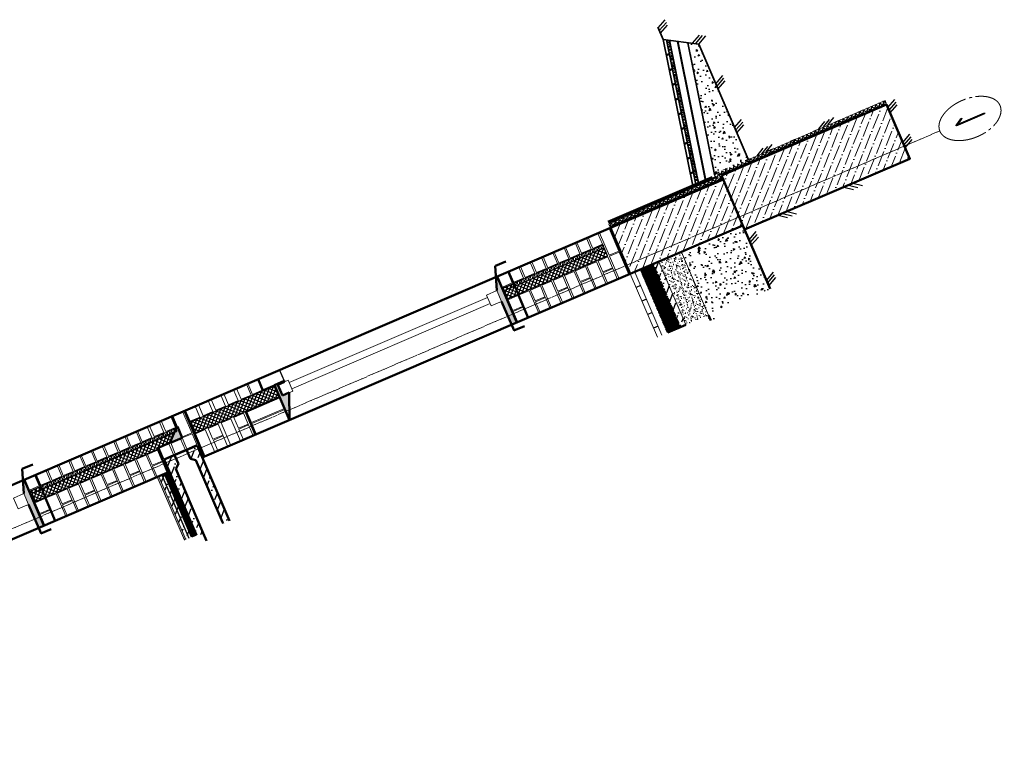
# Model space of a CAD drawing. Header units: millimetres. Extents: x -2096172177 to 2055029645, y -728784453 to 1899906214.
# Tile 2 of 109: x -223956446 to -220910425, y -702340259 to -700059740. Entities that reach past the tile are written whole.
import ezdxf
from ezdxf.enums import TextEntityAlignment as Align

# ---------------------------------------------------------------- set-up
doc = ezdxf.new("R2010")
doc.units = ezdxf.units.MM
doc.linetypes.add('ACAD_ISO03W100', pattern=[30, 12, -18])
doc.linetypes.add('DASHDOT_axis', pattern=[24, 20, -1.5, 1, -1.5])
for name, color, linetype, lineweight in [('дюбеля', 20, 'Continuous', 25), ('Кирпич', 10, 'Continuous', 20), ('линии', 3, 'Continuous', 20), ('Наружные стены', 1, 'Continuous', 50), ('окна', 4, 'Continuous', 20), ('Оси', 40, 'Continuous', 18), ('Уровни пола', 240, 'Continuous', 50), ('Штриховки', 212, 'Continuous', 25)]:
    doc.layers.add(name, color=color, linetype=linetype, lineweight=lineweight)
doc.styles.add('GOST-2.304_Type-B', font='GOST Common.ttf')
doc.linetypes.add('ограждение1', pattern='A,6.35,-2.54,[133,ltypeshp.shx,S=2.54,R=0,X=-2.54,Y=0],-2.54,25.4', length=36.83)
pattern_1 = [(45, (1000.42, -18322.34), (33.6759605, 123.4785217), [158.75, -31.75, 0, -31.75])]

# ---------------------------------------------------------------- blocks, each defined once
blk = doc.blocks.new('Фасад (на основе 1 эт)')
at = {"layer": 'Наружные стены', "lineweight": 20, "ltscale": 10}
h = blk.add_hatch(dxfattribs=at)
h.set_pattern_fill('AR-SAND', color=5)
h.set_pattern_definition([(37.5, (1000.42, -18322.34), (-1.6000313, 48.9413237), [0, -38.608, 0, -43.18, 0, -41.275]), (7.5, (1000.42, -18322.34), (44.9523283, 71.68251), [0, -20.828, 0, -34.798, 0, -13.335]), (327.5, (969.18, -18322.34), (79.099237, 0.1437185), [0, -12.7, 0, -45.72, 0, -59.69]), (317.5, (969.18, -18322.34), (76.3556452, 22.2929323), [0, -6.35, 0, -29.972, 0, -34.29])])
h.paths.add_polyline_path([(1834137.584, 954037.982), (1834197.584, 954037.982), (1834137.584, 954052.982), (1834137.584, 954187.982), (1833437.584, 954187.982), (1833437.584, 954037.982)])
at = {"layer": 'Уровни пола'}
h = blk.add_hatch(color=5, dxfattribs=at)
h.dxf.hatch_style = 1
h.paths.add_polyline_path([(1833437.584, 958317.982), (1833177.741, 958317.982), (1833057.584, 958317.982), (1832927.584, 958290.588), (1832927.584, 958283.011), (1833437.584, 958283.011)])
at = {"layer": 'Уровни пола', "linetype": 'ограждение1', "ltscale": 10}
h = blk.add_hatch(dxfattribs=at)
h.set_pattern_fill('DOTS', color=5, scale=15)
h.set_pattern_definition([(0, (2203.427, -16652.5), (11.90625, 23.8125), [0, -23.8125])])
h.paths.add_polyline_path([(1833087.584, 958207.529), (1833057.584, 958207.529), (1833057.584, 957305.783), (1833087.585, 957305.783)])
at = {"layer": 'Уровни пола'}
h = blk.add_hatch(color=5, dxfattribs=at)
h.dxf.hatch_style = 1
h.paths.add_polyline_path([(1833172.584, 957370.482), (1833172.584, 957371.27), (1833162.094, 957371.27), (1833047.163, 957299.307), (1833047.163, 957292.982), (1833172.584, 957292.982), (1833172.584, 957305.482), (1833172.584, 957305.482)])
h = blk.add_hatch(color=5, dxfattribs=at)
h.dxf.hatch_style = 1
h.paths.add_polyline_path([(1833436.927, 956647.397), (1833436.927, 956647.561), (1833047.584, 956647.561), (1833047.584, 956582.982), (1833057.584, 956582.982), (1833057.584, 956627.982), (1833177.584, 956627.982), (1833177.584, 956582.982)])
h = blk.add_hatch(color=5, dxfattribs=at)
h.dxf.hatch_style = 1
h.paths.add_polyline_path([(1833437.584, 955167.982), (1833177.741, 955167.982), (1833057.584, 955167.982), (1832927.584, 955140.588), (1832927.584, 955133.011), (1833437.584, 955133.011)])
at = {"layer": 'Уровни пола', "linetype": 'ограждение1', "ltscale": 10}
h = blk.add_hatch(dxfattribs=at)
h.set_pattern_fill('DOTS', color=5, scale=15)
h.set_pattern_definition([(0, (2203.426, -19722.9), (11.90625, 23.8125), [0, -23.8125])])
h.paths.add_polyline_path([(1833087.584, 955063.181), (1833057.584, 955063.181), (1833057.584, 954462.582), (1833087.584, 954462.582)])
at = {"layer": 'Штриховки', "linetype": 'Continuous', "lineweight": 25}
h = blk.add_hatch(dxfattribs=at)
h.set_pattern_fill('ANSI37', color=256, scale=0.5)
h.set_pattern_definition([(45, (2203.427, -16652.5), (-22.4506403, 22.4506403), []), (135, (2203.427, -16652.5), (-22.4506403, -22.4506403), [])])
h.paths.add_polyline_path([(1833087.585, 958272.984), (1833057.584, 958272.984), (1833057.584, 958207.529), (1833087.585, 958207.529)])
h = blk.add_hatch(dxfattribs=at)
h.set_pattern_fill('ANSI37', color=256, scale=0.5)
h.set_pattern_definition([(45, (1000.422, -18322.34), (-22.4506403, 22.4506403), []), (135, (1000.422, -18322.34), (-22.4506403, -22.4506403), [])])
h.paths.add_polyline_path([(1833177.585, 958272.984), (1833087.585, 958272.984), (1833087.585, 957324.616), (1833162.094, 957371.27), (1833168.113, 957375.039), (1833168.113, 957452.982), (1833177.585, 957452.982)])
at = {"layer": 'Штриховки'}
h = blk.add_hatch(color=6, dxfattribs=at)
h.dxf.hatch_style = 1
h.paths.add_polyline_path([(1833437.584, 957527.982), (1833437.584, 957517.982), (1834137.584, 957517.982), (1834137.584, 957527.982)])
h = blk.add_hatch(dxfattribs=at)
h.set_pattern_fill('ANSI36', color=5, scale=20)
h.set_pattern_definition(pattern_1)
h.paths.add_polyline_path([(1833437.584, 957517.982), (1833437.584, 957477.982), (1834137.584, 957477.982), (1834137.584, 957517.982)])
h = blk.add_hatch(dxfattribs=at)
h.set_pattern_fill('ANSI36', color=5, scale=20)
h.set_pattern_definition(pattern_1)
h.paths.add_polyline_path([(1834123.606, 957405.25), (1834228.513, 957405.25), (1834137.584, 957427.982), (1834137.584, 957447.982), (1833437.584, 957447.982), (1833302.584, 957447.982), (1833302.584, 957377.833), (1833400.21, 957377.833), (1833436.488, 957405.25)])
h.paths.add_polyline_path([(1834137.584, 957270.416), (1834115.064, 957270.416), (1833436.488, 957270.416), (1833400.21, 957297.833), (1833302.584, 957297.833), (1833302.584, 957227.982), (1834137.584, 957227.982)])
at = {"layer": 'Штриховки', "linetype": 'Continuous', "lineweight": 25}
h = blk.add_hatch(dxfattribs=at)
h.set_pattern_fill('ANSI37', color=256, scale=0.3)
h.set_pattern_definition([(45, (1000.4216, -18322.3406), (-0.6735192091, 0.6735192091), []), (135, (1000.4216, -18322.3406), (-0.6735192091, -0.6735192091), [])])
h.paths.add_polyline_path([(1834137.584, 957477.982), (1833437.584, 957477.982), (1833437.584, 957462.983), (1833437.584, 957447.982), (1834137.584, 957447.982)])
h = blk.add_hatch(dxfattribs=at)
h.set_pattern_fill('ANSI37', color=256, scale=0.5)
h.set_pattern_definition([(45, (1000.422, -18371.694), (-22.4506403, 22.4506403), []), (135, (1000.422, -18371.694), (-22.4506403, -22.4506403), [])])
h.paths.add_polyline_path([(1833057.584, 956647.982), (1833176.927, 956647.982), (1833176.927, 957208.581), (1833057.584, 957208.581)])
h = blk.add_hatch(dxfattribs=at)
h.set_pattern_fill('ANSI37', color=256, scale=0.5)
h.set_pattern_definition([(45, (2203.426, -19722.9), (-22.4506403, 22.4506403), []), (135, (2203.426, -19722.9), (-22.4506403, -22.4506403), [])])
h.paths.add_polyline_path([(1833177.584, 955127.651), (1833087.584, 955127.651), (1833087.584, 955118.181), (1833087.584, 954462.582), (1833177.584, 954462.582)])
h.paths.add_polyline_path([(1833087.584, 955127.552), (1833057.584, 955127.552), (1833057.584, 955063.181), (1833087.584, 955063.181)])
h = blk.add_hatch(dxfattribs=at)
h.set_pattern_fill('ANSI37', color=256, scale=0.5)
h.set_pattern_definition([(45, (1143.028, -17657.313), (-22.4506403, 22.4506403), []), (135, (1143.028, -17657.313), (-22.4506403, -22.4506403), [])])
h.paths.add_polyline_path([(1832911.861, 954377.982), (1832884.546, 954377.982), (1832884.546, 953637.981), (1832911.861, 953637.981)])
at = {"layer": 'Штриховки', "lineweight": 20, "ltscale": 10}
h = blk.add_hatch(dxfattribs=at)
h.set_pattern_fill('ANSI36', color=5, scale=20)
h.set_pattern_definition(pattern_1)
h.paths.add_polyline_path([(1833437.584, 954377.982), (1832927.584, 954377.982), (1832927.584, 953627.632), (1833437.584, 953627.632)])
at = {"layer": 'Штриховки', "linetype": 'Continuous', "lineweight": 25}
h = blk.add_hatch(dxfattribs=at)
h.set_pattern_fill('ANSI37', color=256, scale=0.5)
h.set_pattern_definition([(45, (1000.4216, -18322.3406), (-1.1225320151, 1.1225320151), []), (135, (1000.4216, -18322.3406), (-1.1225320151, -1.1225320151), [])])
h.paths.add_polyline_path([(1833437.584, 954307.982), (1833437.584, 954227.982), (1834137.584, 954227.982), (1834137.584, 954307.982)])
at = {"layer": 'Штриховки'}
h = blk.add_hatch(dxfattribs=at)
h.set_pattern_fill('ANSI36', color=5, scale=20)
h.set_pattern_definition(pattern_1)
h.paths.add_polyline_path([(1834137.584, 954227.982), (1834137.584, 954307.982), (1833437.584, 954307.982), (1833437.584, 954227.982)])
h = blk.add_hatch(dxfattribs=at)
h.set_pattern_fill('ANSI36', color=5, scale=20)
h.set_pattern_definition(pattern_1)
h.paths.add_polyline_path([(1834137.584, 954187.982), (1834137.584, 954227.982), (1833437.584, 954227.982), (1833437.584, 954187.982)])
h = blk.add_hatch(dxfattribs=at)
h.set_pattern_fill('AR-CONC', color=5)
h.set_pattern_definition([(50, (1000.42, -18322.34), (182.184669, -15.939086), [19.05, -209.55]), (355, (1000.42, -18322.34), (-35.243421, 191.056845), [15.24, -167.640584]), (100.451445, (1015.6, -18323.67), (146.941247, 175.117752), [16.190009, -178.090245]), (46.1842, (1000.42, -18271.54), (271.07904, -42.042328), [28.575, -314.325]), (96.635558, (1023, -18275.04), (237.404134, 247.426125), [24.285023, -267.13561]), (351.184151, (1000.42, -18271.54), (237.404134, 247.426125), [22.859967, -251.459732]), (21, (1025.82, -18284.24), (151.614391, -102.265198), [19.05, -209.55]), (326, (1025.82, -18284.24), (61.802028, 184.187966), [15.24, -167.64]), (71.451445, (1038.46, -18292.76), (213.41642, 81.922769), [16.190009, -178.089938]), (37.5, (1000.42, -18322.34), (3.0886033, 84.5550389), [0, -165.608, 0, -170.18, 0, -168.275]), (7.5, (1000.42, -18322.34), (66.8196625, 100.180575), [0, -97.028, 0, -161.798, 0, -64.135]), (327.5, (943.78, -18322.34), (135.5905952, -5.728744), [0, -63.5, 0, -198.12, 0, -262.89]), (317.5, (918.38, -18322.34), (148.1291814, 25.426491), [0, -82.55, 0, -131.572, 0, -186.69])])
h.paths.add_polyline_path([(1832842.552, 953638.515), (1832842.51, 953638.515), (1832842.51, 953663.669), (1831503.919, 953497.246), (1831561.587, 953439.049), (1832842, 953439.049)])
h.paths.add_polyline_path([(1834137.584, 953952.982), (1834037.584, 953977.982), (1834237.584, 954027.982), (1834197.584, 954037.982), (1834137.584, 954037.982), (1833437.584, 954037.982), (1833437.584, 953627.982), (1834137.584, 953627.982)])
at = {"layer": 'Штриховки', "linetype": 'Continuous', "lineweight": 25}
h = blk.add_hatch(dxfattribs=at)
h.set_pattern_fill('ANSI37', color=256, scale=0.5, angle=-90)
h.set_pattern_definition([(315, (861556.172, 2785405.383), (22.4506403, 22.4506403), []), (45, (861556.172, 2785405.383), (-22.4506403, 22.4506403), [])])
h.paths.add_polyline_path([(1832885.768, 953665.83), (1832842.51, 953665.83), (1832842.51, 953638.515), (1832885.768, 953638.515)])
h = blk.add_hatch(dxfattribs=at)
h.set_pattern_fill('ANSI37', color=256, scale=0.5)
h.set_pattern_definition([(45, (1099.922, -18769.162), (-22.4506403, 22.4506403), []), (135, (1099.922, -18769.162), (-22.4506403, -22.4506403), [])])
h.paths.add_polyline_path([(1832839.475, 952526.133), (1832866.79, 952526.133), (1832869.867, 953638.515), (1832842.552, 953638.515)])
at = {"layer": 'Штриховки', "lineweight": 20, "ltscale": 10}
h = blk.add_hatch(dxfattribs=at)
h.set_pattern_fill('ANSI36', color=5, scale=20)
h.set_pattern_definition(pattern_1)
h.paths.add_polyline_path([(1832882.581, 953627.982), (1832882.581, 952527.982), (1833482.581, 952527.982), (1833482.581, 953627.982)])
at = {"layer": 'дюбеля', "linetype": 'ACAD_ISO03W100', "lineweight": 15, "ltscale": 100}
for p, q in [((1832927.584, 954336.417), (1832880.738, 954336.446)), ((1832882.393, 954320.724), (1832882.393, 954352.168)), ((1832880.738, 954170.724), (1832880.738, 954202.168)), ((1832921.454, 954186.417), (1832882.578, 954186.417)), ((1832880.738, 954020.724), (1832880.738, 954052.168)), ((1832921.454, 954036.417), (1832882.578, 954036.417)), ((1832880.738, 953870.724), (1832880.738, 953902.168)), ((1832921.454, 953886.417), (1832882.578, 953886.417)), ((1832880.847, 953725.536), (1832880.847, 953756.979)), ((1832921.872, 953741.228), (1832883.284, 953741.228)), ((1832837.2, 953576.132), (1832837.2, 953607.576)), ((1832877.917, 953591.824), (1832839.04, 953591.824)), ((1832837.2, 953426.132), (1832837.2, 953457.576)), ((1832877.917, 953441.824), (1832839.04, 953441.824)), ((1832837.2, 953276.132), (1832837.2, 953307.576)), ((1832877.917, 953291.824), (1832839.04, 953291.824)), ((1832837.2, 953126.132), (1832837.2, 953157.576)), ((1832877.917, 953141.824), (1832839.04, 953141.824)), ((1832837.2, 952976.132), (1832837.2, 953007.576)), ((1832877.917, 952991.824), (1832839.04, 952991.824)), ((1832837.2, 952826.132), (1832837.2, 952857.576)), ((1832877.917, 952841.824), (1832839.04, 952841.824)), ((1832837.2, 952676.132), (1832837.2, 952707.576)), ((1832877.917, 952691.824), (1832839.04, 952691.824)), ((1832836.802, 952526.133), (1832836.802, 952557.576)), ((1832877.23, 952541.825), (1832838.643, 952541.825))]:
    blk.add_line(p, q, dxfattribs=at)
at = {"layer": 'Кирпич', "ltscale": 100}
for points in [[(1832927.584, 958278.181), (1833047.584, 958278.181), (1833047.584, 958213.181), (1832927.584, 958213.181)], [(1833187.584, 958277.584), (1833307.584, 958277.584), (1833307.584, 958212.584), (1833187.584, 958212.584)], [(1833317.584, 958277.584), (1833437.584, 958277.584), (1833437.584, 958212.584), (1833317.584, 958212.584)], [(1832927.584, 958203.181), (1833047.584, 958203.181), (1833047.584, 958138.181), (1832927.584, 958138.181)], [(1833187.584, 958202.583), (1833437.584, 958202.583), (1833437.584, 958137.583), (1833187.584, 958137.583)], [(1832927.584, 958128.181), (1833047.584, 958128.181), (1833047.584, 958063.181), (1832927.584, 958063.181)], [(1833187.584, 958127.583), (1833307.584, 958127.583), (1833307.584, 958062.583), (1833187.584, 958062.583)], [(1833317.584, 958127.583), (1833437.584, 958127.583), (1833437.584, 958062.583), (1833317.584, 958062.583)], [(1832927.584, 958053.181), (1833047.584, 958053.181), (1833047.584, 957988.181), (1832927.584, 957988.181)], [(1833187.584, 958052.583), (1833437.584, 958052.583), (1833437.584, 957987.583), (1833187.584, 957987.583)], [(1832927.584, 957977.582), (1833047.584, 957977.582), (1833047.584, 957912.582), (1832927.584, 957912.582)], [(1833187.584, 957977.583), (1833307.584, 957977.583), (1833307.584, 957912.583), (1833187.584, 957912.583)], [(1833317.584, 957977.583), (1833437.584, 957977.583), (1833437.584, 957912.583), (1833317.584, 957912.583)], [(1832927.584, 957902.582), (1833047.584, 957902.582), (1833047.584, 957837.582), (1832927.584, 957837.582)], [(1833187.584, 957902.583), (1833437.584, 957902.583), (1833437.584, 957837.583), (1833187.584, 957837.583)], [(1832927.584, 957827.582), (1833047.584, 957827.582), (1833047.584, 957762.582), (1832927.584, 957762.582)], [(1833187.584, 957827.583), (1833307.584, 957827.583), (1833307.584, 957762.583), (1833187.584, 957762.583)], [(1833317.584, 957827.583), (1833437.584, 957827.583), (1833437.584, 957762.583), (1833317.584, 957762.583)], [(1832927.584, 957752.582), (1833047.584, 957752.582), (1833047.584, 957687.582), (1832927.584, 957687.582)], [(1833187.584, 957752.583), (1833437.584, 957752.583), (1833437.584, 957687.583), (1833187.584, 957687.583)], [(1832927.584, 957677.582), (1833047.584, 957677.582), (1833047.584, 957612.582), (1832927.584, 957612.582)], [(1833187.584, 957677.583), (1833307.584, 957677.583), (1833307.584, 957612.583), (1833187.584, 957612.583)], [(1833317.584, 957677.583), (1833437.584, 957677.583), (1833437.584, 957612.583), (1833317.584, 957612.583)], [(1832927.584, 957602.582), (1833047.584, 957602.582), (1833047.584, 957537.582), (1832927.584, 957537.582)], [(1833187.584, 957602.582), (1833437.584, 957602.582), (1833437.584, 957537.582), (1833187.584, 957537.582)], [(1832927.584, 957527.982), (1833047.584, 957527.982), (1833047.584, 957462.982), (1832927.584, 957462.982)], [(1833187.584, 957527.983), (1833307.584, 957527.983), (1833307.584, 957462.983), (1833187.584, 957462.983)], [(1833317.584, 957527.983), (1833437.584, 957527.983), (1833437.584, 957462.983), (1833317.584, 957462.983)], [(1832927.584, 957447.982), (1833047.584, 957447.982), (1833047.584, 957382.982), (1832927.584, 957382.982)], [(1833172.584, 957447.982), (1833292.584, 957447.982), (1833292.584, 957382.982), (1833172.584, 957382.982)], [(1832927.584, 957370.482), (1833047.584, 957370.482), (1833047.584, 957305.482), (1832927.584, 957305.482)], [(1833172.584, 957370.482), (1833292.584, 957370.482), (1833292.584, 957305.482), (1833172.584, 957305.482)], [(1832927.584, 957292.982), (1833162.584, 957292.982), (1833162.584, 957227.982), (1832927.584, 957227.982)], [(1833172.584, 957292.982), (1833292.584, 957292.982), (1833292.584, 957227.982), (1833172.584, 957227.982)], [(1832927.584, 957208.581), (1833047.584, 957208.581), (1833047.584, 957143.581), (1832927.584, 957143.581)], [(1833187.584, 957208.629), (1833437.584, 957208.629), (1833437.584, 957143.629), (1833187.584, 957143.629)], [(1832927.584, 957122.982), (1833047.584, 957122.982), (1833047.584, 957057.982), (1832927.584, 957057.982)], [(1833187.584, 957123.629), (1833307.584, 957123.629), (1833307.584, 957058.629), (1833187.584, 957058.629)], [(1833317.584, 957123.629), (1833437.584, 957123.629), (1833437.584, 957058.629), (1833317.584, 957058.629)], [(1832927.584, 957037.982), (1833047.584, 957037.982), (1833047.584, 956972.982), (1832927.584, 956972.982)], [(1833187.584, 957038.628), (1833437.584, 957038.628), (1833437.584, 956973.628), (1833187.584, 956973.628)], [(1832927.584, 956952.982), (1833047.584, 956952.982), (1833047.584, 956887.982), (1832927.584, 956887.982)], [(1833187.584, 956953.628), (1833307.584, 956953.628), (1833307.584, 956888.628), (1833187.584, 956888.628)], [(1833317.584, 956953.628), (1833437.584, 956953.628), (1833437.584, 956888.628), (1833317.584, 956888.628)], [(1832927.584, 956867.982), (1833047.584, 956867.982), (1833047.584, 956802.982), (1832927.584, 956802.982)], [(1832927.584, 956792.982), (1833047.584, 956792.982), (1833047.584, 956727.982), (1832927.584, 956727.982)], [(1832927.584, 955128.181), (1833047.584, 955128.181), (1833047.584, 955063.181), (1832927.584, 955063.181)], [(1833187.584, 955127.584), (1833307.584, 955127.584), (1833307.584, 955062.584), (1833187.584, 955062.584)], [(1833317.584, 955127.584), (1833437.584, 955127.584), (1833437.584, 955062.584), (1833317.584, 955062.584)], [(1832927.584, 955053.181), (1833047.584, 955053.181), (1833047.584, 954988.181), (1832927.584, 954988.181)], [(1833187.584, 955052.583), (1833437.584, 955052.583), (1833437.584, 954987.583), (1833187.584, 954987.583)], [(1832927.584, 954978.181), (1833047.584, 954978.181), (1833047.584, 954913.181), (1832927.584, 954913.181)], [(1833187.584, 954977.583), (1833307.584, 954977.583), (1833307.584, 954912.583), (1833187.584, 954912.583)], [(1833317.584, 954977.583), (1833437.584, 954977.583), (1833437.584, 954912.583), (1833317.584, 954912.583)], [(1832927.584, 954903.181), (1833047.584, 954903.181), (1833047.584, 954838.181), (1832927.584, 954838.181)], [(1833187.584, 954902.583), (1833437.584, 954902.583), (1833437.584, 954837.583), (1833187.584, 954837.583)], [(1832927.584, 954827.582), (1833047.584, 954827.582), (1833047.584, 954762.582), (1832927.584, 954762.582)], [(1833187.584, 954827.583), (1833307.584, 954827.583), (1833307.584, 954762.583), (1833187.584, 954762.583)], [(1833317.584, 954827.583), (1833437.584, 954827.583), (1833437.584, 954762.583), (1833317.584, 954762.583)], [(1832927.584, 954752.582), (1833047.584, 954752.582), (1833047.584, 954687.582), (1832927.584, 954687.582)], [(1833187.584, 954752.583), (1833437.584, 954752.583), (1833437.584, 954687.583), (1833187.584, 954687.583)], [(1832927.584, 954677.582), (1833047.584, 954677.582), (1833047.584, 954612.582), (1832927.584, 954612.582)], [(1833187.584, 954677.583), (1833307.584, 954677.583), (1833307.584, 954612.583), (1833187.584, 954612.583)], [(1833317.584, 954677.583), (1833437.584, 954677.583), (1833437.584, 954612.583), (1833317.584, 954612.583)], [(1832927.584, 954602.582), (1833047.584, 954602.582), (1833047.584, 954537.582), (1832927.584, 954537.582)], [(1833187.584, 954602.583), (1833437.584, 954602.583), (1833437.584, 954537.583), (1833187.584, 954537.583)], [(1832927.584, 954527.582), (1833047.584, 954527.582), (1833047.584, 954462.582), (1832927.584, 954462.582)], [(1833187.584, 954527.583), (1833307.584, 954527.583), (1833307.584, 954462.583), (1833187.584, 954462.583)], [(1833317.584, 954527.583), (1833437.584, 954527.583), (1833437.584, 954462.583), (1833317.584, 954462.583)], [(1832927.584, 954452.582), (1833177.584, 954452.582), (1833177.584, 954387.582), (1832927.584, 954387.582)], [(1833187.584, 954452.582), (1833437.584, 954452.582), (1833437.584, 954387.582), (1833187.584, 954387.582)]]:
    blk.add_lwpolyline(points, close=True, dxfattribs=at)
at = {"layer": 'Кирпич', "color": 6, "ltscale": 10}
for points in [[(1833186.927, 956867.982), (1833306.927, 956867.982), (1833306.927, 956647.982), (1833186.927, 956647.982)], [(1833316.927, 956867.982), (1833436.927, 956867.982), (1833436.927, 956647.982), (1833316.927, 956647.982)]]:
    blk.add_lwpolyline(points, close=True, dxfattribs=at)
at = {"layer": 'Наружные стены'}
for p, q in [((1832927.584, 954377.982), (1832927.584, 961478.581)), ((1833437.584, 957447.982), (1833437.584, 960377.982)), ((1833437.584, 954377.982), (1833437.584, 957227.982)), ((1832927.584, 953627.982), (1832927.584, 954377.982)), ((1832927.584, 954377.982), (1833437.584, 954377.982)), ((1833437.584, 953627.982), (1833437.584, 954377.982))]:
    blk.add_line(p, q, dxfattribs=at)
at = {"layer": 'Наружные стены', "ltscale": 10}
for p, q in [((1833302.584, 957447.982), (1834137.584, 957447.982)), ((1833302.584, 957227.982), (1833302.584, 957447.982)), ((1833047.063, 957299.244), (1833162.094, 957371.27)), ((1833172.584, 957371.27), (1833172.584, 957292.982)), ((1833172.584, 957292.982), (1833047.163, 957292.982)), ((1833302.584, 957227.982), (1834137.584, 957227.982))]:
    blk.add_line(p, q, dxfattribs=at)
at = {"layer": 'Наружные стены', "lineweight": 20, "ltscale": 10}
for p, q in [((1833437.584, 954377.982), (1834137.584, 954377.982)), ((1834137.584, 954377.982), (1834137.584, 954377.982)), ((1833437.584, 954347.982), (1834137.584, 954347.982)), ((1833437.584, 954307.982), (1834137.584, 954307.982)), ((1834137.584, 954347.982), (1834137.584, 954347.982)), ((1834137.584, 954307.982), (1834137.584, 954307.982)), ((1833437.584, 954227.982), (1834137.584, 954227.982)), ((1833437.584, 954187.982), (1834137.584, 954187.982)), ((1834137.584, 954227.982), (1834137.584, 954227.982)), ((1834137.584, 954187.982), (1834137.584, 954187.982)), ((1833437.584, 954037.982), (1834137.584, 954037.982)), ((1834137.584, 954037.982), (1834137.584, 954037.982))]:
    blk.add_line(p, q, dxfattribs=at)
at = {"layer": 'Наружные стены', "ltscale": 100}
blk.add_lwpolyline([(1832882.581, 953627.982), (1833482.581, 953627.982), (1833482.581, 952527.982), (1832882.581, 952527.982)], close=True, dxfattribs=at)
at = {"layer": 'окна'}
for p, q in [((1833082.584, 956557.982), (1833082.584, 955237.982)), ((1833152.584, 955237.982), (1833152.584, 956557.982))]:
    blk.add_line(p, q, dxfattribs=at)
for points in [[(1833177.584, 958387.982), (1833057.584, 958387.982), (1833057.584, 958317.982), (1833177.584, 958317.982)], [(1833177.584, 956627.982), (1833057.584, 956627.982), (1833057.584, 956557.982), (1833177.584, 956557.982)], [(1833177.584, 955237.982), (1833057.584, 955237.982), (1833057.584, 955167.982), (1833177.584, 955167.982)]]:
    blk.add_lwpolyline(points, close=True, dxfattribs=at)
at = {"layer": 'Оси', "linetype": 'DASHDOT_axis', "lineweight": 15, "ltscale": 2}
blk.add_line((1833337.584, 962016.689), (1833342.103, 952292.355), dxfattribs=at)
at = {"layer": 'Оси', "linetype": 'DASHDOT_axis', "ltscale": 20}
blk.add_circle((1833346.831, 952092.411), 200, dxfattribs=at)
at = {"layer": 'Уровни пола'}
for p, q in [((1833057.584, 958317.982), (1832820.055, 958267.929)), ((1833177.741, 958317.982), (1833499.128, 958317.982)), ((1833500.032, 958319.307), (1833500.032, 958249.644)), ((1832820.055, 958267.566), (1832820.055, 958197.903)), ((1833168.113, 957375.039), (1833168.113, 957456.917)), ((1833168.113, 957456.917), (1833437.584, 957456.917)), ((1833437.584, 957477.982), (1834137.584, 957477.982)), ((1833400.21, 957377.833), (1833436.488, 957405.25)), ((1833436.488, 957405.25), (1834123.606, 957405.25)), ((1834123.606, 957405.25), (1834231.675, 957405.25)), ((1833047.063, 957299.244), (1833168.113, 957375.039)), ((1833302.584, 957377.833), (1833400.21, 957377.833)), ((1832927.584, 957299.244), (1833047.063, 957299.244)), ((1833302.584, 957297.833), (1833400.21, 957297.833)), ((1833400.21, 957297.833), (1833436.488, 957270.416)), ((1833436.488, 957270.416), (1834123.606, 957270.416)), ((1834115.064, 957270.416), (1834137.584, 957270.416)), ((1833182.188, 956648.037), (1833182.188, 956872.904)), ((1833182.188, 956872.904), (1833437.193, 956872.904)), ((1832927.584, 956725.549), (1833052.224, 956725.549)), ((1833052.224, 956725.549), (1833052.224, 956648.037)), ((1833052.224, 956648.037), (1833182.188, 956648.037)), ((1833057.584, 955167.982), (1832820.055, 955117.929)), ((1833177.741, 955167.982), (1833499.128, 955167.982)), ((1833500.032, 955169.307), (1833500.032, 955099.644)), ((1832820.055, 955117.566), (1832820.055, 955047.903)), ((1834137.584, 954307.982), (1834137.584, 954187.982)), ((1834137.584, 954037.982), (1834137.584, 954037.982)), ((1834137.584, 954037.982), (1834137.584, 954037.982)), ((1834137.584, 954037.982), (1834137.584, 954037.982)), ((1834137.584, 954037.982), (1834197.698, 954037.982))]:
    blk.add_line(p, q, dxfattribs=at)
at = {"layer": 'Уровни пола', "color": 5}
for p, q in [((1832927.584, 958283.011), (1833437.584, 958283.011)), ((1833047.584, 956647.561), (1833437.584, 956647.561)), ((1833047.584, 956582.982), (1833047.584, 956647.561)), ((1833057.584, 956582.982), (1833057.584, 956627.982)), ((1833057.584, 956627.982), (1833177.584, 956627.982)), ((1833177.584, 956582.982), (1833437.584, 956647.561)), ((1833177.584, 956627.982), (1833177.584, 956582.982)), ((1833057.584, 956582.982), (1833047.584, 956582.982)), ((1832927.584, 955133.011), (1833437.584, 955133.011)), ((1833437.584, 953627.982), (1834137.584, 953627.982))]:
    blk.add_line(p, q, dxfattribs=at)
at = {"layer": 'Уровни пола', "lineweight": 18}
for p, q in [((1833437.584, 957527.982), (1834137.584, 957527.982)), ((1833437.584, 957517.982), (1834137.584, 957517.982)), ((1833437.584, 957477.982), (1834137.584, 957477.982)), ((1833437.584, 957447.982), (1834137.584, 957447.982))]:
    blk.add_line(p, q, dxfattribs=at)
at = {"layer": 'Уровни пола', "linetype": 'ограждение1'}
for p, q in [((1833162.094, 957371.27), (1833172.584, 957371.27)), ((1833047.163, 957292.982), (1833047.163, 957299.244))]:
    blk.add_line(p, q, dxfattribs=at)
at = {"layer": 'Уровни пола', "linetype": 'ACAD_ISO03W100', "lineweight": 53, "ltscale": 0.2}
for p, q in [((1833437.584, 954307.982), (1834137.584, 954307.982)), ((1833437.584, 954227.982), (1834137.584, 954227.982))]:
    blk.add_line(p, q, dxfattribs=at)
at = {"layer": 'Штриховки', "color": 5, "linetype": 'ограждение1', "lineweight": 40, "ltscale": 0.1}
for p, q in [((1832927.584, 958208.261), (1833437.584, 958208.261)), ((1832927.584, 957217.736), (1833437.584, 957217.736)), ((1832927.584, 955058.261), (1833437.584, 955058.261))]:
    blk.add_line(p, q, dxfattribs=at)
at = {"layer": 'Штриховки', "linetype": 'Continuous', "lineweight": 25}
for p, q in [((1833057.584, 958207.529), (1833087.584, 958207.529)), ((1833057.584, 957305.783), (1833057.584, 958207.529)), ((1833087.584, 958207.529), (1833087.585, 957305.783)), ((1833087.585, 957305.783), (1833057.584, 957305.783))]:
    blk.add_line(p, q, dxfattribs=at)
at = {"layer": 'Штриховки', "linetype": 'ограждение1', "lineweight": 30, "ltscale": 0.1}
blk.add_line((1833437.584, 957497.982), (1834137.584, 957497.982), dxfattribs=at)
at = {"layer": 'Штриховки', "lineweight": 60, "ltscale": 100}
blk.add_line((1832865.372, 954377.685), (1832865.372, 953682.728), dxfattribs=at)
at = {"layer": 'Штриховки', "linetype": 'ACAD_ISO03W100', "lineweight": 35, "ltscale": 0.2}
for p, q in [((1832872.96, 953667.036), (1832873.57, 954374.573)), ((1832917.288, 953639.78), (1832917.288, 954377.982)), ((1832872.217, 952527.931), (1832872.217, 953627.931))]:
    blk.add_line(p, q, dxfattribs=at)
at = {"layer": 'Штриховки', "linetype": 'ACAD_ISO03W100', "lineweight": 15, "ltscale": 100}
for p, q in [((1832884.546, 953665.83), (1832884.546, 954377.982)), ((1832884.546, 954377.982), (1832911.861, 954377.982)), ((1832911.861, 954377.982), (1832911.861, 953637.981)), ((1832842.51, 953665.83), (1832885.768, 953665.83)), ((1832842.51, 953638.515), (1832842.51, 953665.83)), ((1832884.546, 953649.852), (1832884.546, 953653.414)), ((1832842.552, 953638.515), (1832842.51, 953638.515)), ((1832885.768, 953638.515), (1832867.021, 953638.515)), ((1832884.546, 953637.981), (1832884.546, 953640.964)), ((1832911.861, 953637.981), (1832884.546, 953637.981))]:
    blk.add_line(p, q, dxfattribs=at)
at = {"layer": 'Штриховки'}
for p, q in [((1833437.584, 954347.982), (1833437.584, 954377.982)), ((1833587.584, 954347.982), (1833587.584, 954377.982)), ((1833737.584, 954347.982), (1833737.584, 954377.982)), ((1833887.584, 954347.982), (1833887.584, 954377.982)), ((1834037.584, 954347.982), (1834037.584, 954377.982)), ((1831246.124, 953627.982), (1831198.484, 953568.34)), ((1831276.124, 953627.982), (1831228.484, 953568.34)), ((1831306.124, 953627.982), (1831258.484, 953568.34)), ((1833594.919, 953627.982), (1833547.279, 953568.34)), ((1833624.919, 953627.982), (1833577.279, 953568.34)), ((1833654.919, 953627.982), (1833607.279, 953568.34)), ((1834044.119, 953627.982), (1833996.48, 953568.34)), ((1834074.119, 953627.982), (1834026.48, 953568.34)), ((1834104.119, 953627.982), (1834056.48, 953568.34)), ((1831528.366, 953472.575), (1831480.726, 953412.933)), ((1831544.976, 953455.812), (1831497.337, 953396.17)), ((1831561.587, 953439.049), (1831513.947, 953379.407)), ((1831999.9, 953439.049), (1831952.26, 953379.407)), ((1832029.9, 953439.049), (1831982.26, 953379.407)), ((1832059.9, 953439.049), (1832012.26, 953379.407)), ((1832486.167, 953439.049), (1832438.527, 953379.407)), ((1832516.167, 953439.049), (1832468.527, 953379.407)), ((1832546.167, 953439.049), (1832498.527, 953379.407)), ((1833482.581, 953404.989), (1833542.223, 953357.349)), ((1832841.834, 953378.993), (1832795.836, 953327.56)), ((1832841.834, 953348.993), (1832795.836, 953297.56)), ((1833482.581, 953374.989), (1833542.223, 953327.349)), ((1833482.581, 953344.989), (1833542.223, 953297.349)), ((1832841.834, 953318.993), (1832795.836, 953267.56)), ((1832837.2, 952966.975), (1832791.202, 952915.542)), ((1832837.2, 952936.975), (1832791.202, 952885.542)), ((1833482.581, 952966.975), (1833542.223, 952919.336)), ((1833482.581, 952936.975), (1833542.223, 952889.336)), ((1832837.2, 952906.975), (1832791.202, 952855.542)), ((1833482.581, 952906.975), (1833542.223, 952859.336)), ((1832914.923, 952527.982), (1832867.284, 952468.34)), ((1832944.923, 952527.982), (1832897.284, 952468.34)), ((1832974.923, 952527.982), (1832927.284, 952468.34)), ((1833300.912, 952527.982), (1833253.272, 952468.34)), ((1833330.912, 952527.982), (1833283.272, 952468.34)), ((1833360.912, 952527.982), (1833313.272, 952468.34))]:
    blk.add_line(p, q, dxfattribs=at)
at = {"layer": 'Штриховки', "lineweight": 35, "ltscale": 100}
for p, q in [((1831374.348, 953628.004), (1832862.888, 953813.071)), ((1831391.993, 953610.198), (1832862.888, 953793.071)), ((1831407.885, 953594.16), (1832865.257, 953775.351)), ((1831503.919, 953497.246), (1832845.144, 953663.997)), ((1831374.37, 953627.982), (1831237.878, 953627.982)), ((1831374.348, 953628.004), (1831561.587, 953439.049)), ((1831561.587, 953439.049), (1832835.886, 953439.049))]:
    blk.add_line(p, q, dxfattribs=at)
at = {"layer": 'Штриховки', "linetype": 'ACAD_ISO03W100', "lineweight": 70, "ltscale": 0.2}
blk.add_line((1831406.405, 953601.041), (1832865.372, 953781.727), dxfattribs=at)
at = {"layer": 'Штриховки', "lineweight": 50}
for p, q in [((1832588.041, 953778.899), (1832588.041, 953759.543)), ((1832738.041, 953797.549), (1832738.041, 953778.167)), ((1831988.041, 953704.303), (1831988.041, 953685.047)), ((1832138.041, 953722.952), (1832138.041, 953703.672)), ((1832288.041, 953741.601), (1832288.041, 953726.952)), ((1832438.041, 953760.25), (1832438.041, 953740.919)), ((1831535.773, 953648.074), (1831535.773, 953628.229)), ((1831688.041, 953667.005), (1831688.041, 953647.801)), ((1831838.041, 953685.654), (1831838.041, 953666.425))]:
    blk.add_line(p, q, dxfattribs=at)
at = {"layer": 'Штриховки', "linetype": 'ограждение1', "lineweight": 40, "ltscale": 0.2}
blk.add_line((1831449.79, 953551.871), (1832865.372, 953730.533), dxfattribs=at)
at = {"layer": 'Штриховки', "linetype": 'Continuous', "lineweight": 25}
for points in [[(1833087.585, 958272.984), (1833057.584, 958272.984), (1833057.584, 958207.529), (1833087.585, 958207.529)], [(1833087.584, 955127.552), (1833057.584, 955127.552), (1833057.584, 955063.181), (1833087.584, 955063.181)], [(1833087.584, 955127.651), (1833177.584, 955127.651), (1833177.584, 954462.582), (1833087.584, 954462.582)], [(1833057.584, 955063.181), (1833087.584, 955063.181), (1833087.584, 954462.582), (1833057.584, 954462.582)]]:
    blk.add_lwpolyline(points, close=True, dxfattribs=at)
blk.add_lwpolyline([(1833168.113, 957375.039), (1833087.585, 957324.616), (1833087.585, 958272.984), (1833177.585, 958272.984), (1833177.585, 957452.982)], dxfattribs=at)
at = {"layer": 'Штриховки', "ltscale": 10}
for points in [[(1833057.584, 957208.581), (1833176.927, 957208.581), (1833176.927, 956647.982), (1833057.584, 956647.982)], [(1833047.584, 956722.982), (1832927.584, 956722.982), (1832927.584, 956582.982), (1833047.584, 956582.982)]]:
    blk.add_lwpolyline(points, close=True, dxfattribs=at)
at = {"layer": 'Штриховки', "linetype": 'ACAD_ISO03W100', "lineweight": 15, "ltscale": 100}
blk.add_lwpolyline([(1832867.021, 953638.515), (1832869.867, 953638.515), (1832866.79, 952526.133), (1832839.475, 952526.133), (1832842.552, 953638.515)], dxfattribs=at)
at = {"style": 'GOST-2.304_Type-B'}
blk.add_text('1', height=200, dxfattribs=at).set_placement((1833346.831, 952092.411), align=Align.MIDDLE_CENTER)

msp = doc.modelspace()

# ---------------------------------------------------------------- block references
at = {"layer": 'линии', "xscale": -303.5998588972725, "yscale": 505.4961991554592, "zscale": 303.5998588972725, "rotation": 113.219251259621}
msp.add_blockref('Фасад (на основе 1 эт)', (1838877.1, 900175.745), dxfattribs=at)

doc.saveas('drawing.dxf')
